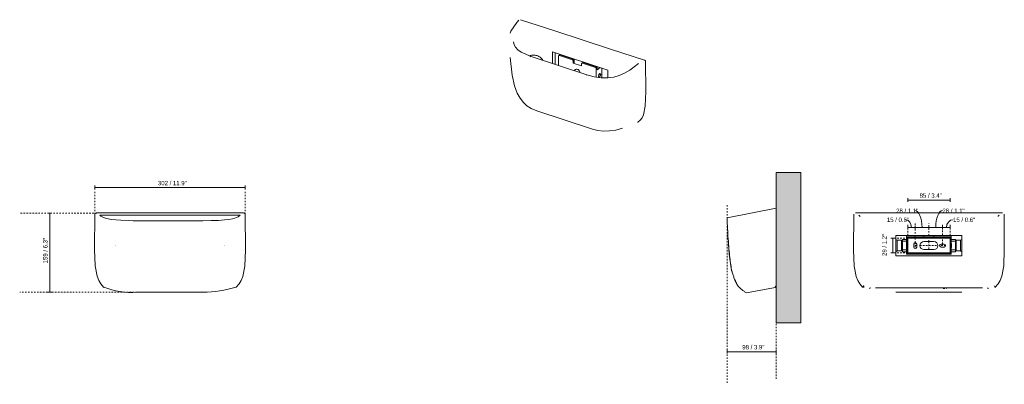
# Model space of a CAD drawing. Header units: millimetres. Extents: x -6878 to -4900, y 24 to 6739.
# Tile 1 of 2: x -6878 to -4900, y 24 to 757. Entities that reach past the tile are written whole.
import ezdxf

# ---------------------------------------------------------------- set-up
doc = ezdxf.new("R2010")
doc.units = ezdxf.units.MM
doc.linetypes.add('Dash', pattern=[6, 3, -3])
doc.linetypes.add('Hidden', pattern=[7.14375, 4.7625, -2.38125])
for name, color, linetype, lineweight in [('Cotas', 7, 'Continuous', 9), ('Cotas-4', 7, 'Continuous', 9), ('Lighthing Fixture Detail Wide Black', 7, 'Continuous', 20), ('Lighthing Fixture Dim Black SOL', 7, 'Continuous', 9), ('Luminarias', 7, 'Continuous', 20), ('Muros', 7, 'Continuous', 9)]:
    doc.layers.add(name, color=color, linetype=linetype, lineweight=lineweight)
doc.layers.add('Lighthing Fixture Dim Grey Dash', color=7, linetype='Dash', lineweight=9, true_color=0xd2d2d2)
doc.styles.add('Arial Narrow', font='ARIALN.TTF', dxfattribs={"height": 8.8})
doc.dimstyles.new('FARO_-_2_2mm_Arial_Narrow_mm_Inch_Left', dxfattribs={"dimscale": 304.8, "dimtxt": 9.006193, "dimasz": 0, "dimexe": 0.013123, "dimexo": 0.0625, "dimgap": 0.006562, "dimtad": 1, "dimdec": 0, "dimzin": 0, "dimdsep": 46, "dimtxsty": 'Arial Narrow', "dimblk1": 'NONE', "dimblk2": 'NONE', "dimsah": 1, "dimcen": 0.09, "dimadec": 0, "dimazin": 0, "dimtfac": 1, "dimtdec": 4, "dimtix": 1, "dimtmove": 0, "dimatfit": 3, "dimfxl": 0.013123, "dimfxlon": 1, "dimtvp": 1, "dimtolj": 1, "dimtzin": 0, "dimarcsym": 2})
doc.dimstyles.new('FARO_-_2_2mm_Arial_Narrow_mm_Inch_Left_1', dxfattribs={"dimscale": 304.8, "dimtxt": 9.006193, "dimasz": 0, "dimexe": 0.013123, "dimexo": 0.0625, "dimgap": 0.006562, "dimtad": 1, "dimdec": 0, "dimzin": 0, "dimdsep": 46, "dimtxsty": 'Arial Narrow', "dimblk1": 'NONE', "dimblk2": 'NONE', "dimsah": 1, "dimcen": 0.09, "dimadec": 0, "dimazin": 0, "dimtfac": 1, "dimtdec": 4, "dimtix": 1, "dimtmove": 2, "dimatfit": 3, "dimfxl": 0.013123, "dimfxlon": 1, "dimtvp": 1, "dimtolj": 1, "dimtzin": 0, "dimarcsym": 2})
doc.dimstyles.new('FARO_-_2_2mm_Arial_Narrow_mm_Inch_Left_2', dxfattribs={"dimscale": 304.8, "dimtxt": 9.006193, "dimasz": 0, "dimexe": 0.013123, "dimexo": 0.0625, "dimgap": 0.006562, "dimtad": 1, "dimdec": 0, "dimzin": 0, "dimdsep": 46, "dimtxsty": 'Arial Narrow', "dimblk1": 'NONE', "dimblk2": 'NONE', "dimsah": 1, "dimcen": 0.09, "dimadec": 0, "dimazin": 0, "dimtfac": 1, "dimtdec": 4, "dimtix": 1, "dimtmove": 1, "dimatfit": 3, "dimfxl": 0.013123, "dimfxlon": 1, "dimtvp": 1, "dimtolj": 1, "dimtzin": 0, "dimarcsym": 2})
doc.dimstyles.new('FARO_-_2_2mm_Arial_Narrow_mm_Inch_Left_3', dxfattribs={"dimscale": 304.8, "dimtxt": 9.006193, "dimasz": 0, "dimexe": 0.013123, "dimexo": 0.0625, "dimgap": 0.006562, "dimtad": 1, "dimdec": 0, "dimzin": 0, "dimdsep": 46, "dimtxsty": 'Arial Narrow', "dimblk1": 'NONE', "dimblk2": 'NONE', "dimsah": 1, "dimcen": 0.09, "dimadec": 0, "dimazin": 0, "dimtfac": 1, "dimtdec": 4, "dimtix": 1, "dimtmove": 1, "dimatfit": 3, "dimfxl": 0.013123, "dimfxlon": 1, "dimtvp": 1, "dimtolj": 1, "dimtzin": 0, "dimarcsym": 2})
doc.dimstyles.new('FARO_-_2_2mm_Arial_Narrow_mm_Inch_Left_4', dxfattribs={"dimscale": 304.8, "dimtxt": 9.006193, "dimasz": 0, "dimexe": 0.013123, "dimexo": 0.0625, "dimgap": 0.006562, "dimtad": 1, "dimdec": 0, "dimzin": 0, "dimdsep": 46, "dimtxsty": 'Arial Narrow', "dimblk1": 'NONE', "dimblk2": 'NONE', "dimsah": 1, "dimcen": 0.09, "dimadec": 0, "dimazin": 0, "dimtfac": 1, "dimtdec": 4, "dimtix": 1, "dimtmove": 1, "dimatfit": 3, "dimfxl": 0.013123, "dimfxlon": 1, "dimtvp": 1, "dimtolj": 1, "dimtzin": 0, "dimarcsym": 2})

# ---------------------------------------------------------------- blocks, each defined once
blk = doc.blocks.new('63430 - 43748 STAN White wall lamp 1L-532366-Alzado_PDF')
at = {"layer": 'Luminarias'}
for p, q in [((-6642.7, 368.5), (-6724.1, 368.5)), ((-6510.3, 368.5), (-6642.7, 368.5)), ((-6428.9, 368.5), (-6510.3, 368.5)), ((-6510.3, 352.9), (-6642.7, 352.9)), ((-6642.7, 352.8), (-6642.7, 352.9)), ((-6510.3, 352.9), (-6510.3, 352.8)), ((-6709.8, 219.8), (-6709.7, 219.8)), ((-6642.7, 209.3), (-6510.3, 209.3))]:
    blk.add_line(p, q, dxfattribs=at)
at = {"layer": 'Luminarias', "flags": 128}
for points in [[(-6709.8, 219.8), (-6715.4, 226), (-6719.7, 233.2), (-6722.8, 241.3), (-6726.7, 262.1), (-6728, 295.4), (-6727.4, 366.2)], [(-6717.4, 364.4), (-6715.3, 362), (-6710.1, 359.3), (-6705.9, 357.9), (-6700.5, 356.7), (-6693.9, 355.5), (-6685.5, 354.5), (-6675.4, 353.8), (-6658.9, 353.1), (-6650.5, 352.9), (-6646.3, 352.9), (-6644.2, 352.9), (-6643.1, 352.9), (-6642.7, 352.9)], [(-6510.3, 352.9), (-6493.5, 353.1), (-6478.7, 353.7), (-6467.2, 354.6), (-6458.2, 355.7), (-6451.2, 356.9), (-6446.1, 358.2), (-6439.3, 360.9), (-6435.6, 364.4)], [(-6443.3, 219.6), (-6437.7, 225.9), (-6433.4, 233), (-6430.2, 241.1), (-6426.4, 261.8), (-6425, 294.7), (-6425.6, 366.2)], [(-6685.1, 303.3), (-6685.1, 303.3), (-6685.1, 303.3), (-6685.1, 303.3), (-6685.1, 303.3), (-6685.1, 303.4), (-6685.1, 303.4), (-6685.1, 303.4), (-6685.1, 303.4), (-6685.1, 303.4), (-6685.1, 303.4), (-6685.1, 303.4), (-6685.1, 303.4), (-6685.1, 303.4), (-6685.1, 303.4), (-6685.1, 303.4), (-6685.1, 303.4), (-6685.1, 303.4)], [(-6685.1, 303.4), (-6685.1, 303.4), (-6685.1, 303.4), (-6685.1, 303.4), (-6685.1, 303.4), (-6685.1, 303.4), (-6685.1, 303.4), (-6685.1, 303.4), (-6685.1, 303.4), (-6685.1, 303.4), (-6685.1, 303.4), (-6685.1, 303.4), (-6685.1, 303.4), (-6685.1, 303.3), (-6685.1, 303.3), (-6685.1, 303.3), (-6685.1, 303.3), (-6685.1, 303.3)], [(-6685.1, 302.7), (-6685.1, 302.7), (-6685.1, 302.7), (-6685.1, 302.7), (-6685.1, 302.7), (-6685.1, 302.7), (-6685.1, 302.6), (-6685.1, 302.6), (-6685.1, 302.6), (-6685.1, 302.6), (-6685.1, 302.6), (-6685.1, 302.6), (-6685.1, 302.6), (-6685.1, 302.6), (-6685.1, 302.6), (-6685.1, 302.6), (-6685.1, 302.6), (-6685.1, 302.6), (-6685.1, 302.6)], [(-6685.1, 302.6), (-6685.1, 302.6), (-6685.1, 302.6), (-6685.1, 302.6), (-6685.1, 302.6), (-6685.1, 302.6), (-6685.1, 302.6), (-6685.1, 302.6), (-6685.1, 302.6), (-6685.1, 302.6), (-6685.1, 302.6), (-6685.1, 302.6), (-6685.1, 302.6), (-6685.1, 302.7), (-6685.1, 302.7), (-6685.1, 302.7), (-6685.1, 302.7), (-6685.1, 302.7)], [(-6467.9, 303.3), (-6467.9, 303.3), (-6467.9, 303.3), (-6467.9, 303.3), (-6467.9, 303.3), (-6467.9, 303.3), (-6467.9, 303.4), (-6467.9, 303.4), (-6467.9, 303.4), (-6467.9, 303.4), (-6467.9, 303.4), (-6467.9, 303.4), (-6467.9, 303.4), (-6467.9, 303.4), (-6467.9, 303.4), (-6467.9, 303.4), (-6467.9, 303.4), (-6467.9, 303.4), (-6467.9, 303.4)], [(-6467.9, 303.4), (-6467.9, 303.4), (-6467.9, 303.4), (-6467.9, 303.4), (-6467.9, 303.4), (-6467.9, 303.4), (-6467.9, 303.4), (-6467.9, 303.4), (-6467.9, 303.4), (-6467.9, 303.4), (-6467.9, 303.4), (-6467.9, 303.4), (-6467.9, 303.4), (-6467.9, 303.3), (-6467.9, 303.3), (-6467.9, 303.3), (-6467.9, 303.3), (-6467.9, 303.3)], [(-6467.9, 302.7), (-6467.9, 302.7), (-6467.9, 302.7), (-6467.9, 302.7), (-6467.9, 302.7), (-6467.9, 302.6), (-6467.9, 302.6), (-6467.9, 302.6), (-6467.9, 302.6), (-6467.9, 302.6), (-6467.9, 302.6), (-6467.9, 302.6), (-6467.9, 302.6), (-6467.9, 302.6), (-6467.9, 302.6), (-6467.9, 302.6), (-6467.9, 302.6), (-6467.9, 302.6)], [(-6467.9, 302.6), (-6467.9, 302.6), (-6467.9, 302.6), (-6467.9, 302.6), (-6467.9, 302.6), (-6467.9, 302.6), (-6467.9, 302.6), (-6467.9, 302.6), (-6467.9, 302.6), (-6467.9, 302.6), (-6467.9, 302.6), (-6467.9, 302.6), (-6467.9, 302.6), (-6467.9, 302.7), (-6467.9, 302.7), (-6467.9, 302.7), (-6467.9, 302.7), (-6467.9, 302.7)], [(-6709.8, 219.8), (-6709.4, 219.4), (-6708.7, 219.1)], [(-6444.3, 219.1), (-6444.1, 219.2), (-6443.8, 219.3), (-6443.3, 219.6)]]:
    blk.add_lwpolyline(points, dxfattribs=at)
at = {"layer": 'Luminarias'}
blk.add_open_spline([(-6443.3, 219.8), (-6443.3, 219.7), (-6443.3, 219.7), (-6443.3, 219.6)], degree=3, dxfattribs=at)
blk = doc.blocks.new('63430 - 43748 STAN White wall lamp 1L-532366-00 Isometrico PDF')
at = {"layer": 'Luminarias', "color": 9, "lineweight": 9, "true_color": 0xc0c0c0}
for p, q in [((-7358.9, 734.4), (-7427.5, 756.8)), ((-7247.2, 697.8), (-7358.9, 734.4)), ((-7178.6, 675.4), (-7247.2, 697.8)), ((-7407.5, 682.2), (-7406.8, 682.7)), ((-7406.6, 682.8), (-7406.1, 682.7)), ((-7294.5, 646.2), (-7406.2, 682.7)), ((-7363.6, 668.8), (-7363.6, 692.3)), ((-7252, 655.7), (-7363.6, 692.3)), ((-7358.4, 690.5), (-7358.4, 667.1)), ((-7351.2, 664.7), (-7351.2, 683.7)), ((-7349.2, 686), (-7350.8, 684.7)), ((-7323.4, 676.3), (-7349.6, 684.8)), ((-7347.9, 686.1), (-7321.8, 677.6)), ((-7344.3, 685), (-7343.5, 685.6)), ((-7321.7, 669.7), (-7321.7, 674)), ((-7320.1, 675.3), (-7320.1, 671)), ((-7320.1, 671), (-7321.7, 669.7)), ((-7321.7, 669.7), (-7304.9, 664.2)), ((-7317.1, 656.6), (-7319.8, 654.5)), ((-7304.9, 668.5), (-7304.9, 664.2)), ((-7302.8, 670.8), (-7304.4, 669.5)), ((-7277, 661.1), (-7303.2, 669.7)), ((-7301.6, 671), (-7275.4, 662.4)), ((-7275.4, 658.8), (-7275.4, 641.4)), ((-7273.7, 655.9), (-7267.6, 660.8)), ((-7273.7, 655.9), (-7273.7, 660.1)), ((-7264.6, 659.8), (-7264.6, 640.2)), ((-7252, 640.1), (-7252, 655.7)), ((-7295.1, 646.1), (-7295.8, 645.6)), ((-7294.4, 646.1), (-7294.9, 646.2)), ((-7271.7, 643.6), (-7271, 643.3)), ((-7271.3, 643.9), (-7270.9, 641.9)), ((-7269.8, 646.9), (-7270.5, 647.2)), ((-7268.9, 648), (-7270.4, 646.7)), ((-7268.8, 648.2), (-7268.8, 648.1)), ((-7267.4, 648.4), (-7267, 648)), ((-7394.7, 573.5), (-7283, 536.9)), ((-7192.4, 550.7), (-7192.2, 550.8)), ((-7192.3, 550.7), (-7192.1, 550.8))]:
    blk.add_line(p, q, dxfattribs=at)
for points in [[(-7448.4, 729.6, 0), (-7447, 733.9, 0), (-7435.2, 751.4, 0), (-7431.3, 755.9, 0)], [(-7442.1, 712.3, 0), (-7440.7, 706.6, 0), (-7437.7, 701.4, 0), (-7433, 696.4, 0), (-7426.2, 691.5, 0), (-7406.6, 682.9, 0), (-7406.3, 682.8, 0), (-7406.2, 682.7, 0)], [(-7448.4, 681.2, 0), (-7444.3, 645.7, 0), (-7439.5, 623.7, 0), (-7434.1, 609.1, 0), (-7428.5, 599.1, 0), (-7422, 590.7, 0), (-7414.7, 583.9, 0), (-7406.5, 578.6, 0), (-7394.7, 573.5, 0)], [(-7382.6, 675, 0), (-7382.9, 675.6, 0), (-7383.7, 676.7, 0), (-7384.6, 677.9, 0), (-7385.6, 679, 0), (-7386.8, 680.2, 0), (-7388.1, 681.3, 0), (-7389.6, 682.3, 0), (-7391.2, 683.2, 0), (-7392.9, 684, 0), (-7394.7, 684.7, 0), (-7396.6, 685.2, 0), (-7398.4, 685.6, 0), (-7400.3, 685.8, 0), (-7402.1, 685.8, 0), (-7403.8, 685.7, 0), (-7405.4, 685.5, 0), (-7407, 685.2, 0), (-7408.4, 684.8, 0), (-7409.6, 684.3, 0), (-7410.2, 684.1, 0)], [(-7349.6, 684.8, 0), (-7350, 684.9, 0), (-7350.4, 684.9, 0), (-7350.7, 684.7, 0), (-7351, 684.5, 0), (-7351.2, 684.1, 0), (-7351.2, 683.7, 0)], [(-7349.2, 686, 0), (-7349.1, 686, 0), (-7348.8, 686.2, 0), (-7348.4, 686.2, 0), (-7347.9, 686.1, 0)], [(-7321.7, 674, 0), (-7321.8, 674.5, 0), (-7322, 675, 0), (-7322.2, 675.4, 0), (-7322.6, 675.8, 0), (-7323, 676.1, 0), (-7323.4, 676.3, 0)], [(-7321.8, 677.6, 0), (-7321.4, 677.4, 0), (-7321, 677.1, 0), (-7320.6, 676.7, 0), (-7320.3, 676.3, 0), (-7320.2, 675.8, 0), (-7320.1, 675.3, 0)], [(-7192.2, 550.8, 0), (-7187.2, 554.7, 0), (-7183.4, 559.8, 0), (-7180.6, 566, 0), (-7177.2, 583, 0), (-7176.1, 612.7, 0), (-7176.6, 672.8, 0)], [(-7178.6, 675.4, 0), (-7178.1, 675.2, 0), (-7177.6, 674.9, 0), (-7177.3, 674.6, 0), (-7176.9, 674.1, 0), (-7176.8, 673.7, 0), (-7176.6, 673.2, 0), (-7176.6, 672.8, 0)], [(-7317.1, 656.6, 0), (-7316.9, 656.8, 0), (-7315.8, 657.2, 0), (-7314.6, 657.4, 0), (-7313.3, 657.1, 0)], [(-7313.3, 657.1, 0), (-7312, 656.5, 0), (-7310.8, 655.6, 0), (-7309.7, 654.4, 0), (-7308.9, 653.1, 0), (-7308.4, 651.7, 0), (-7308.3, 650.7, 0)], [(-7303.2, 669.7, 0), (-7303.6, 669.8, 0), (-7304, 669.7, 0), (-7304.4, 669.6, 0), (-7304.6, 669.3, 0), (-7304.8, 668.9, 0), (-7304.9, 668.5, 0)], [(-7302.8, 670.8, 0), (-7302.8, 670.9, 0), (-7302.4, 671, 0), (-7302, 671.1, 0), (-7301.6, 671, 0)], [(-7294.5, 646.2, 0), (-7279.9, 642.3, 0), (-7265.5, 640.2, 0), (-7252.4, 640.1, 0), (-7240.5, 641.6, 0), (-7229.2, 644.7, 0), (-7218.5, 649.2, 0), (-7208, 655.3, 0), (-7190.6, 669.1, 0)], [(-7275.4, 658.8, 0), (-7275.4, 659.3, 0), (-7275.6, 659.8, 0), (-7275.9, 660.2, 0), (-7276.2, 660.6, 0), (-7276.6, 660.9, 0), (-7277, 661.1, 0)], [(-7275.4, 662.4, 0), (-7275, 662.2, 0), (-7274.6, 661.9, 0), (-7274.2, 661.5, 0), (-7274, 661.1, 0), (-7273.8, 660.6, 0), (-7273.7, 660.1, 0)], [(-7266.6, 646.4, 0), (-7268.8, 648.1, 0), (-7271, 642.9, 0)], [(-7271, 642.9, 0), (-7268.8, 641.1, 0), (-7266.6, 646.4, 0)], [(-7271, 643.3, 0), (-7271, 644, 0), (-7270.9, 644.2, 0)], [(-7270.9, 642, 0), (-7271, 642.2, 0), (-7271, 642.7, 0)], [(-7270.8, 644.6, 0), (-7270.8, 645, 0), (-7270.4, 645.9, 0), (-7270, 646.8, 0), (-7269.4, 647.6, 0), (-7268.9, 648.2, 0)], [(-7268.9, 648.2, 0), (-7268.3, 648.5, 0), (-7267.8, 648.6, 0), (-7267.6, 648.5, 0)], [(-7283, 536.9, 0), (-7272.2, 534.2, 0), (-7260.7, 533, 0), (-7248.8, 533.3, 0), (-7236.5, 535.2, 0), (-7222.8, 538.8, 0)]]:
    blk.add_polyline3d(points, dxfattribs=at)
blk = doc.blocks.new('63430 - 43748 STAN White wall lamp 1L-532366-Lateral_PDF')
at = {"layer": 'Luminarias'}
blk.add_line((-3269, 222), (-3269.9, 220.4), dxfattribs=at)
at = {"layer": 'Luminarias', "flags": 128}
for points in [[(-3356.4, 247.8), (-3358.3, 253.3), (-3363.3, 285.9), (-3364.4, 306.2)], [(-3356.4, 247.8), (-3358.3, 253.3), (-3363.3, 285.9), (-3364.4, 306.2)], [(-3349.7, 229.9), (-3351.6, 233.3), (-3352.9, 237.1)], [(-3349.7, 229.9), (-3351.6, 233.3), (-3352.9, 237.1)]]:
    blk.add_lwpolyline(points, dxfattribs=at)
at = {"layer": 'Luminarias'}
blk.add_arc((-3272, 222), 3.04, 284.8774, 360, dxfattribs=at)
blk.add_open_spline([(-3269.7, 220.8), (-3269.6, 220.9), (-3269.4, 221), (-3269.3, 221.3), (-3269.1, 221.5), (-3269, 221.8), (-3269, 222), (-3269, 222)], degree=3, knots=[0.625, 0.625, 0.625, 0.625, 0.7, 0.75, 0.8, 0.9, 1, 1, 1, 1], dxfattribs=at)
blk = doc.blocks.new('63430 - 43748 STAN White wall lamp 1L-532366-Alzado_PDF Fixing')
at = {"layer": 'Luminarias', "color": 254, "lineweight": 9, "true_color": 0xeaeaea}
for p, q in [((6510.3, 368.5), (6428.9, 368.5)), ((6438.5, 361.6), (6435.6, 364.4)), ((6642.7, 368.5), (6510.3, 368.5)), ((6724.1, 368.5), (6642.7, 368.5)), ((6510.3, 323.5), (6510.3, 282.5)), ((6510.3, 323.5), (6642.7, 323.5)), ((6531.5, 320.5), (6531.5, 323.5)), ((6621.5, 320.5), (6531.5, 320.5)), ((6531.5, 320.5), (6531.5, 285.5)), ((6532.5, 319.5), (6620.5, 319.5)), ((6532.5, 286.5), (6532.5, 319.5)), ((6566.5, 320.5), (6566.5, 323.5)), ((6586.5, 323.5), (6586.5, 320.5)), ((6620.5, 319.5), (6620.5, 286.5)), ((6621.5, 323.5), (6621.5, 320.5)), ((6621.5, 285.5), (6621.5, 320.5)), ((6642.7, 323.5), (6642.7, 282.5)), ((6513, 313.6), (6510.3, 315.5)), ((6521.5, 313.6), (6513, 313.6)), ((6513, 303), (6513, 313.6)), ((6513, 292.4), (6513, 303)), ((6521.5, 303), (6521.5, 313.6)), ((6531.5, 311.8), (6521.5, 311.8)), ((6521.5, 292.4), (6521.5, 303)), ((6531.5, 315.2), (6523.1, 315.2)), ((6523.1, 303), (6523.1, 315.2)), ((6523.1, 290.8), (6523.1, 303)), ((6533.2, 304.9), (6531.3, 307.1)), ((6531.3, 307.1), (6531.3, 303)), ((6531.3, 303), (6531.3, 298.9)), ((6531.3, 298.9), (6533.2, 301.1)), ((6533.8, 304.9), (6533.2, 304.9)), ((6533.2, 303), (6533.2, 304.9)), ((6533.2, 301.1), (6533.2, 303)), ((6533.2, 301.1), (6533.8, 301.1)), ((6619.8, 304.9), (6619.2, 304.9)), ((6619.2, 301.1), (6619.8, 301.1)), ((6620.5, 305.7), (6619.8, 304.9)), ((6619.8, 303), (6619.8, 304.9)), ((6619.8, 301.1), (6619.8, 303)), ((6619.8, 301.1), (6620.5, 300.4)), ((6629.9, 315.2), (6621.5, 315.2)), ((6631.5, 311.8), (6621.5, 311.8)), ((6621.7, 307), (6621.5, 306.9)), ((6621.5, 299.1), (6621.7, 299)), ((6621.7, 307), (6621.7, 303)), ((6621.7, 303), (6621.7, 299)), ((6629.9, 315.2), (6629.9, 303)), ((6629.9, 303), (6629.9, 290.8)), ((6640, 313.6), (6631.5, 313.6)), ((6631.5, 313.6), (6631.5, 303)), ((6631.5, 303), (6631.5, 292.4)), ((6642.7, 315.5), (6640, 313.6)), ((6640, 313.6), (6640, 303)), ((6640, 303), (6640, 292.4)), ((6510.3, 290.5), (6513, 292.4)), ((6510.3, 282.5), (6642.7, 282.5)), ((6513, 292.4), (6521.5, 292.4)), ((6521.5, 294.2), (6531.5, 294.2)), ((6523.1, 290.8), (6531.5, 290.8)), ((6531.5, 285.5), (6621.5, 285.5)), ((6620.5, 286.5), (6532.5, 286.5)), ((6621.5, 294.2), (6631.5, 294.2)), ((6621.5, 290.8), (6629.9, 290.8)), ((6631.5, 292.4), (6640, 292.4)), ((6640, 292.4), (6642.7, 290.5)), ((6445.5, 219), (6445.5, 222)), ((6469, 218.4), (6510.3, 218.4)), ((6510.3, 218.4), (6642.7, 218.4)), ((6642.7, 218.4), (6684, 218.4)), ((6707.5, 222), (6708.4, 221.1)), ((6708.5, 221.1), (6709.3, 220.3)), ((6709.3, 220.3), (6709.7, 219.8)), ((6709.7, 219.8), (6709.8, 219.8)), ((6510.3, 209.3), (6642.7, 209.3))]:
    blk.add_line(p, q, dxfattribs=at)
at = {"layer": 'Luminarias', "color": 254, "lineweight": 9, "true_color": 0xeaeaea, "flags": 128}
for points in [[(6443.3, 219.6), (6437.7, 225.9), (6433.4, 233), (6430.2, 241.1), (6426.4, 261.8), (6425, 294.7), (6425.6, 366.2)], [(6709.8, 219.8), (6715.4, 226), (6719.7, 233.2), (6722.8, 241.3), (6726.7, 262.1), (6728, 295.4), (6727.4, 366.2)], [(6717.4, 364.4), (6715.3, 362), (6715.2, 361.9)], [(6444.3, 219.1), (6444.1, 219.2), (6443.8, 219.3), (6443.3, 219.6)], [(6709.8, 219.8), (6709.4, 219.4), (6708.7, 219.1)]]:
    blk.add_lwpolyline(points, dxfattribs=at)
at = {"layer": 'Luminarias', "color": 254, "lineweight": 9, "true_color": 0xeaeaea}
for points, knots in [([(6443.3, 219.6), (6443.4, 219.6), (6443.4, 219.6), (6443.5, 219.6), (6443.5, 219.7), (6443.5, 219.8), (6443.6, 219.9), (6443.6, 220), (6443.7, 220.1), (6443.7, 220.2), (6443.8, 220.3), (6443.8, 220.5), (6443.8, 220.6), (6443.9, 220.8), (6444.1, 221), (6444.3, 221.3), (6444.6, 221.5), (6445, 221.8), (6445.4, 222), (6445.5, 222)], [0.1, 0.1, 0.1, 0.1, 0.2, 0.25, 0.3, 0.35, 0.4, 0.425, 0.45, 0.475, 0.5125, 0.55, 0.5875, 0.625, 0.7, 0.75, 0.8, 0.9, 1, 1, 1, 1]), ([(6458.8, 218), (6458.7, 217.9), (6458.3, 217.6), (6457.7, 217.2), (6457.2, 217.1), (6457, 217.1)], [0.6960005, 0.6960005, 0.6960005, 0.6960005, 0.75, 0.875, 1, 1, 1, 1]), ([(6696, 217.1), (6695.8, 217.1), (6695.3, 217.2), (6694.7, 217.6), (6694.3, 217.9), (6694.2, 218)], [0, 0, 0, 0, 0.125, 0.25, 0.3062198, 0.3062198, 0.3062198, 0.3062198])]:
    blk.add_open_spline(points, degree=3, knots=knots, dxfattribs=at)
blk = doc.blocks.new('DIMBLOCK1-Alzado_PDF')
at = {"layer": 'Cotas-4', "color": 251, "true_color": 0x5b5b5b}
for p, q in [((-6818.1, 368.4), (-6822.1, 368.4)), ((-6818.1, 368.4), (-6818.1, 209.4)), ((-6818.1, 368.4), (-6814.1, 368.4)), ((-6818.1, 209.4), (-6822.1, 209.4)), ((-6818.1, 209.4), (-6814.1, 209.4))]:
    blk.add_line(p, q, dxfattribs=at)
at = {"layer": 'Cotas-4', "color": 0, "insert": (-6831.4, 267.4), "char_height": 8.8, "width": 51.464, "attachment_point": 1, "rotation": 90, "line_spacing_factor": 0.974696, "style": 'Arial Narrow'}
blk.add_mtext('159 / 6.3"', dxfattribs=at)
blk = doc.blocks.new('_None')
blk = doc.blocks.new('DIMBLOCK2-Alzado_PDF')
at = {"layer": 'Cotas-4', "color": 251, "true_color": 0x5b5b5b}
for p, q in [((-6727.4, 419.7), (-6727.4, 423.7)), ((-6727.4, 419.7), (-6425.6, 419.7)), ((-6727.4, 419.7), (-6727.4, 415.7)), ((-6425.6, 419.7), (-6425.6, 423.7)), ((-6425.6, 419.7), (-6425.6, 415.7))]:
    blk.add_line(p, q, dxfattribs=at)
at = {"layer": 'Cotas-4', "color": 0, "insert": (-6600.7, 433), "char_height": 8.8, "width": 58.154, "attachment_point": 1, "line_spacing_factor": 0.974696, "style": 'Arial Narrow'}
blk.add_mtext('302 / 11.9"', dxfattribs=at)
blk = doc.blocks.new('DIMBLOCK3-Lateral_PDF')
at = {"layer": 'Cotas-4', "color": 251, "true_color": 0x5b5b5b}
for p, q in [((-5457.2, 89.9), (-5457.2, 93.9)), ((-5457.2, 89.9), (-5358.8, 89.9)), ((-5457.2, 89.9), (-5457.2, 85.9)), ((-5358.8, 89.9), (-5358.8, 93.9)), ((-5358.8, 89.9), (-5358.8, 85.9))]:
    blk.add_line(p, q, dxfattribs=at)
at = {"layer": 'Cotas-4', "color": 0, "insert": (-5426.6, 103.3), "char_height": 8.8, "width": 44.774, "attachment_point": 1, "line_spacing_factor": 0.974696, "style": 'Arial Narrow'}
blk.add_mtext('98 / 3.9"', dxfattribs=at)
blk = doc.blocks.new('DIMBLOCK4-Alzado_PDF Fixing')
at = {"layer": 'Cotas-4', "color": 251, "true_color": 0x5b5b5b}
for p, q in [((-5123.8, 317.6), (-5127.8, 317.6)), ((-5123.8, 317.6), (-5123.8, 288.4)), ((-5123.8, 317.6), (-5119.8, 317.6)), ((-5123.8, 288.4), (-5127.8, 288.4)), ((-5123.8, 288.4), (-5119.8, 288.4))]:
    blk.add_line(p, q, dxfattribs=at)
at = {"layer": 'Cotas-4', "color": 0, "insert": (-5145.4, 282.2), "char_height": 8.8, "width": 44.774, "attachment_point": 1, "rotation": 90, "line_spacing_factor": 0.974696, "style": 'Arial Narrow'}
blk.add_mtext('29 / 1.2"', dxfattribs=at)
blk = doc.blocks.new('DIMBLOCK5-Alzado_PDF Fixing')
at = {"layer": 'Cotas-4', "color": 251, "true_color": 0x5b5b5b}
for p, q in [((-5094.3, 394.6), (-5094.3, 398.6)), ((-5008.9, 394.6), (-5008.9, 398.6)), ((-5094.3, 394.6), (-5008.9, 394.6)), ((-5094.3, 394.6), (-5094.3, 390.6)), ((-5008.9, 394.6), (-5008.9, 390.6))]:
    blk.add_line(p, q, dxfattribs=at)
at = {"layer": 'Cotas-4', "color": 0, "insert": (-5070.3, 408), "char_height": 8.8, "width": 44.774, "attachment_point": 1, "line_spacing_factor": 0.974696, "style": 'Arial Narrow'}
blk.add_mtext('85 / 3.4"', dxfattribs=at)
blk = doc.blocks.new('DIMBLOCK6-Alzado_PDF Fixing')
at = {"layer": 'Cotas-4', "color": 251, "true_color": 0x5b5b5b}
for p, q in [((-5094.3, 339.3), (-5094.3, 343.3)), ((-5094.3, 339.3), (-5079.1, 339.3)), ((-5094.3, 339.3), (-5094.3, 335.3)), ((-5079.1, 339.3), (-5079.1, 343.3)), ((-5079.1, 339.3), (-5079.1, 335.3))]:
    blk.add_line(p, q, dxfattribs=at)
blk.add_ellipse((-5098.8, 339.3), major_axis=(0, 15.7), ratio=0.769854, start_param=4.712389, end_param=6.283185, dxfattribs=at)
at = {"layer": 'Cotas-4', "color": 0, "insert": (-5136.1, 359.3), "char_height": 8.8, "width": 44.774, "attachment_point": 1, "line_spacing_factor": 0.974696, "style": 'Arial Narrow'}
blk.add_mtext('15 / 0.6"', dxfattribs=at)
blk = doc.blocks.new('DIMBLOCK7-Alzado_PDF Fixing')
at = {"layer": 'Cotas-4', "color": 251, "true_color": 0x5b5b5b}
for p, q in [((-5079.1, 339.3), (-5079.1, 343.3)), ((-5079.1, 339.3), (-5051.6, 339.3)), ((-5079.1, 339.3), (-5079.1, 335.3)), ((-5051.6, 339.3), (-5051.6, 343.3))]:
    blk.add_line(p, q, dxfattribs=at)
at = {"layer": 'Cotas-4', "color": 251, "linetype": 'Hidden', "true_color": 0x5b5b5b}
blk.add_line((-5051.6, 339.3), (-5051.6, 335.3), dxfattribs=at)
at = {"layer": 'Cotas-4', "color": 251, "true_color": 0x5b5b5b}
blk.add_ellipse((-5080.2, 339.3), major_axis=(0, 33.9), ratio=0.436511, start_param=4.712389, end_param=6.283185, dxfattribs=at)
at = {"layer": 'Cotas-4', "color": 0, "insert": (-5117.5, 377.4), "char_height": 8.8, "width": 44.774, "attachment_point": 1, "line_spacing_factor": 0.974696, "style": 'Arial Narrow'}
blk.add_mtext('28 / 1.1"', dxfattribs=at)
blk = doc.blocks.new('DIMBLOCK8-Alzado_PDF Fixing')
at = {"layer": 'Cotas-4', "color": 251, "true_color": 0x5b5b5b}
for p, q in [((-5051.6, 339.3), (-5051.6, 343.3)), ((-5051.6, 339.3), (-5024.1, 339.3)), ((-5024.1, 339.3), (-5024.1, 343.3)), ((-5024.1, 339.3), (-5024.1, 335.3))]:
    blk.add_line(p, q, dxfattribs=at)
at = {"layer": 'Cotas-4', "color": 251, "linetype": 'Hidden', "true_color": 0x5b5b5b}
blk.add_line((-5051.6, 339.3), (-5051.6, 335.3), dxfattribs=at)
at = {"layer": 'Cotas-4', "color": 251, "true_color": 0x5b5b5b}
blk.add_ellipse((-5024.4, 339.3), major_axis=(0, 33.9), ratio=0.395934, start_param=0, end_param=1.570796, dxfattribs=at)
at = {"layer": 'Cotas-4', "color": 0, "insert": (-5024.4, 377.4), "char_height": 8.8, "width": 44.774, "attachment_point": 1, "line_spacing_factor": 0.974696, "style": 'Arial Narrow'}
blk.add_mtext('28 / 1.1"', dxfattribs=at)
blk = doc.blocks.new('DIMBLOCK9-Alzado_PDF Fixing')
at = {"layer": 'Cotas-4', "color": 251, "true_color": 0x5b5b5b}
for p, q in [((-5024.1, 339.3), (-5024.1, 343.3)), ((-5024.1, 339.3), (-5008.9, 339.3)), ((-5024.1, 339.3), (-5024.1, 335.3)), ((-5008.9, 339.3), (-5008.9, 343.3)), ((-5008.9, 339.3), (-5008.9, 335.3))]:
    blk.add_line(p, q, dxfattribs=at)
blk.add_ellipse((-5003.1, 339.3), major_axis=(0, 15.7), ratio=0.854004, start_param=0, end_param=1.570796, dxfattribs=at)
at = {"layer": 'Cotas-4', "color": 0, "insert": (-5003.1, 359.3), "char_height": 8.8, "width": 44.774, "attachment_point": 1, "line_spacing_factor": 0.974696, "style": 'Arial Narrow'}
blk.add_mtext('15 / 0.6"', dxfattribs=at)

msp = doc.modelspace()

# ---------------------------------------------------------------- hatches: boundary and pattern name
at = {"layer": 'Muros', "true_color": 0xf7f7f7}
msp.add_hatch(color=7, dxfattribs=at).paths.add_polyline_path([(-5358.8, 148), (-5308.8, 148), (-5308.8, 450), (-5358.8, 450), (-5358.8, 172)])

# ---------------------------------------------------------------- linework, layer by layer
at = {"layer": 'Lighthing Fixture Detail Wide Black'}
for p, q in [((-5358.8, 378), (-5457.2, 358.9)), ((-5358.8, 223.5), (-5358.8, 378)), ((-5094.3, 288.4), (-5094.3, 317.6)), ((-5094.3, 317.6), (-5008.9, 317.6)), ((-5008.9, 317.6), (-5008.9, 288.4)), ((-5082.1, 306), (-5082.1, 300)), ((-5076.1, 300), (-5076.1, 306)), ((-5041.6, 311), (-5061.6, 311)), ((-5021.1, 306), (-5027.1, 306)), ((-5027.1, 300), (-5021.1, 300)), ((-5008.9, 288.4), (-5094.3, 288.4)), ((-5061.6, 295), (-5041.6, 295)), ((-5418.2, 207.9), (-5364.1, 218.2))]:
    msp.add_line(p, q, dxfattribs=at)
for centre, radius, start, end in [((-5079.1, 306), 3, 0, 180), ((-5079.1, 300), 3, 180, 360), ((-5061.6, 303), 8, 90, 270), ((-5041.6, 303), 8, 270, 90), ((-5027.1, 303), 3, 90, 270), ((-5021.1, 303), 3, 270, 90), ((-5364.1, 223.5), 5.34, 270, 360)]:
    msp.add_arc(centre, radius, start, end, dxfattribs=at)
msp.add_open_spline([(-5457.2, 358.9), (-5456.9, 351.6), (-5456.3, 337.1), (-5454.6, 309), (-5452.4, 283.7), (-5449.7, 263.6), (-5447.9, 253.9), (-5446.3, 247.7), (-5445.1, 243.7), (-5443.9, 240.2), (-5442.7, 237), (-5441.7, 234.7), (-5440.9, 232.8), (-5440.2, 231.5), (-5439.7, 230.3), (-5439.3, 229.4), (-5439, 228.8), (-5438.7, 228.1), (-5438.4, 227.4), (-5438.2, 226.8), (-5438, 226.4), (-5437.8, 226.2), (-5437.7, 225.9), (-5437.6, 225.6), (-5437.3, 225.1), (-5437, 224.5), (-5436.6, 223.8), (-5436.3, 223.3), (-5436, 222.9), (-5435.7, 222.4), (-5435.2, 221.8), (-5434.6, 221.1), (-5433.9, 220.2), (-5433.3, 219.6), (-5432.6, 218.9), (-5431.6, 217.9), (-5429.9, 216.4), (-5427.3, 214.2), (-5423.2, 211.2), (-5420, 209), (-5418.2, 207.9)], degree=3, knots=[0, 0, 0, 0, 0.083333, 0.166667, 0.333333, 0.416667, 0.5, 0.541667, 0.583333, 0.625, 0.666667, 0.708333, 0.729167, 0.75, 0.770833, 0.78125, 0.791667, 0.802083, 0.8125, 0.822917, 0.828125, 0.830729, 0.833333, 0.838542, 0.84375, 0.854167, 0.864583, 0.869792, 0.875, 0.880208, 0.885417, 0.895833, 0.90625, 0.911458, 0.916667, 0.927083, 0.9375, 0.958333, 0.979167, 1, 1, 1, 1], dxfattribs=at)
at = {"layer": 'Lighthing Fixture Dim Black SOL'}
msp.add_line((-6717.4, 364.4), (-6435.5, 364.4), dxfattribs=at)
for centre, radius, start, end in [((-6724.7, 365.8), 2.75, 69.649, 174.2685), ((-6428.1, 366.1), 2.49, 357.8968, 108.1032), ((-6654.4, 355), 146.1, 247.7449, 274.581), ((-6511, 434.8), 225.4, 270.1862, 287.4878)]:
    msp.add_arc(centre, radius, start, end, dxfattribs=at)
at = {"layer": 'Lighthing Fixture Dim Grey Dash'}
for p, q in [((-6727.4, 366.1), (-6727.4, 411.1)), ((-6425.6, 366), (-6425.6, 411)), ((-5457.2, 384.3), (-5457.2, 24.3)), ((-6723.7, 368.4), (-6878.5, 368.4)), ((-5094.3, 317.6), (-5094.3, 347.6)), ((-5079.1, 309), (-5079.1, 347.6)), ((-5051.6, 311), (-5051.6, 347.6)), ((-5024.1, 306), (-5024.1, 347.6)), ((-5008.9, 317.6), (-5008.9, 347.6)), ((-5094.3, 317.6), (-5119.3, 317.6)), ((-5076.1, 303), (-5082.1, 303)), ((-5079.1, 309), (-5079.1, 297)), ((-5069.6, 303), (-5033.6, 303)), ((-5051.6, 311), (-5051.6, 295)), ((-5018.1, 303), (-5030.1, 303)), ((-5024.1, 306), (-5024.1, 300)), ((-5094.3, 288.4), (-5119.3, 288.4)), ((-6642.7, 209.4), (-6878.5, 209.4)), ((-5358.8, 35), (-5358.8, 200)), ((-5022.9, 216.5), (-5016.1, 216.5))]:
    msp.add_line(p, q, dxfattribs=at)
at = {"layer": 'Muros', "color": 253, "true_color": 0xaaaaaa}
for p, q in [((-5358.8, 378), (-5358.8, 450)), ((-5308.8, 450), (-5358.8, 450)), ((-5308.8, 148), (-5308.8, 450)), ((-5358.8, 148), (-5358.8, 223.5)), ((-5358.8, 148), (-5308.8, 148))]:
    msp.add_line(p, q, dxfattribs=at)

# ---------------------------------------------------------------- block references
at = {"layer": 'Luminarias', "color": 9, "lineweight": 9, "true_color": 0xc0c0c0}
msp.add_blockref('63430 - 43748 STAN White wall lamp 1L-532366-00 Isometrico PDF', (1555.5, 0), dxfattribs=at)
at = {"layer": 'Luminarias'}
for name, p in [('63430 - 43748 STAN White wall lamp 1L-532366-Alzado_PDF', (0, 0)), ('63430 - 43748 STAN White wall lamp 1L-532366-Lateral_PDF', (-2089.8, 0))]:
    msp.add_blockref(name, p, dxfattribs=at)
at = {"layer": 'Luminarias', "color": 254, "lineweight": 9, "true_color": 0xeaeaea}
msp.add_blockref('63430 - 43748 STAN White wall lamp 1L-532366-Alzado_PDF Fixing', (-11628.1, 0), dxfattribs=at)

# ---------------------------------------------------------------- dimensions: what is measured, and where the dimension line sits
at = {"layer": 'Cotas', "color": 251, "true_color": 0x5b5b5b}
for base, p1, p2, override, picture, middle in [((-6425.6, 419.7), (-6727.4, 415.7), (-6425.6, 415.7), {"dimpost": '<>', "dimfxl": 301.791294}, 'DIMBLOCK2-Alzado_PDF', (-6576.5, 427.4)), ((-5008.9, 394.6), (-5094.3, 390.6), (-5008.9, 390.6), {"dimpost": '<>', "dimfxl": 85.355103}, 'DIMBLOCK5-Alzado_PDF Fixing', (-5051.6, 402.3)), ((-5358.8, 89.9), (-5457.2, 85.9), (-5358.8, 85.9), {"dimpost": '<>', "dimfxl": 98.360116}, 'DIMBLOCK3-Lateral_PDF', (-5408, 97.6))]:
    dim = msp.add_linear_dim(base=base, p1=p1, p2=p2, dimstyle='FARO_-_2_2mm_Arial_Narrow_mm_Inch_Left', override=override, dxfattribs=at)
    dim.commit()
    dim.dimension.update_dxf_attribs({"geometry": picture, "text_midpoint": middle})
for base, p1, p2, dimstyle, override, picture, middle in [((-5051.6220198, 339.2993305), (-5079.1220198, 335.2993305), (-5051.6220198, 335.2993305), 'FARO_-_2_2mm_Arial_Narrow_mm_Inch_Left_3', {"dimpost": '<>', "dimfxl": 27.5}, 'DIMBLOCK7-Alzado_PDF Fixing', (-5095.0962751, 371.5626398)), ((-5024.1220198, 339.2993305), (-5051.6220198, 335.2993305), (-5024.1220198, 335.2993305), 'FARO_-_2_2mm_Arial_Narrow_mm_Inch_Left_4', {"dimpost": '<>', "dimfxl": 27.5}, 'DIMBLOCK8-Alzado_PDF Fixing', (-5002.0612394, 371.5626398)), ((-5079.1, 339.3), (-5094.3, 335.3), (-5079.1, 335.3), 'FARO_-_2_2mm_Arial_Narrow_mm_Inch_Left_2', {"dimpost": '<>', "dimfxl": 15.177552}, 'DIMBLOCK6-Alzado_PDF Fixing', (-5113.8, 353.4)), ((-5008.9, 339.3), (-5024.1, 335.3), (-5008.9, 335.3), 'FARO_-_2_2mm_Arial_Narrow_mm_Inch_Left_2', {"dimpost": '<>', "dimfxl": 15.177552}, 'DIMBLOCK9-Alzado_PDF Fixing', (-4980.7, 353.4))]:
    dim = msp.add_linear_dim(base=base, p1=p1, p2=p2, dimstyle=dimstyle, override=override, dxfattribs=at)
    dim.commit()
    dim.dimension.update_dxf_attribs({"geometry": picture, "text_midpoint": middle, "dimtype": 160})
dim = msp.add_linear_dim(base=(-6818.1, 209.4), p1=(-6822.1, 368.4), p2=(-6822.1, 209.4), angle=90, dimstyle='FARO_-_2_2mm_Arial_Narrow_mm_Inch_Left', override={"dimpost": '<>', "dimfxl": 158.995862}, dxfattribs=at)
dim.commit()
dim.dimension.update_dxf_attribs({"geometry": 'DIMBLOCK1-Alzado_PDF', "text_midpoint": (-6825.8, 288.9)})
dim = msp.add_linear_dim(base=(-5123.8, 288.4), p1=(-5119.8, 317.6), p2=(-5119.8, 288.4), angle=90, dimstyle='FARO_-_2_2mm_Arial_Narrow_mm_Inch_Left_1', override={"dimpost": '<>', "dimfxl": 29.210801}, dxfattribs=at)
dim.commit()
dim.dimension.update_dxf_attribs({"geometry": 'DIMBLOCK4-Alzado_PDF Fixing', "text_midpoint": (-5139.5, 304.6), "dimtype": 160, "text_rotation": 90})

doc.saveas('drawing.dxf')
